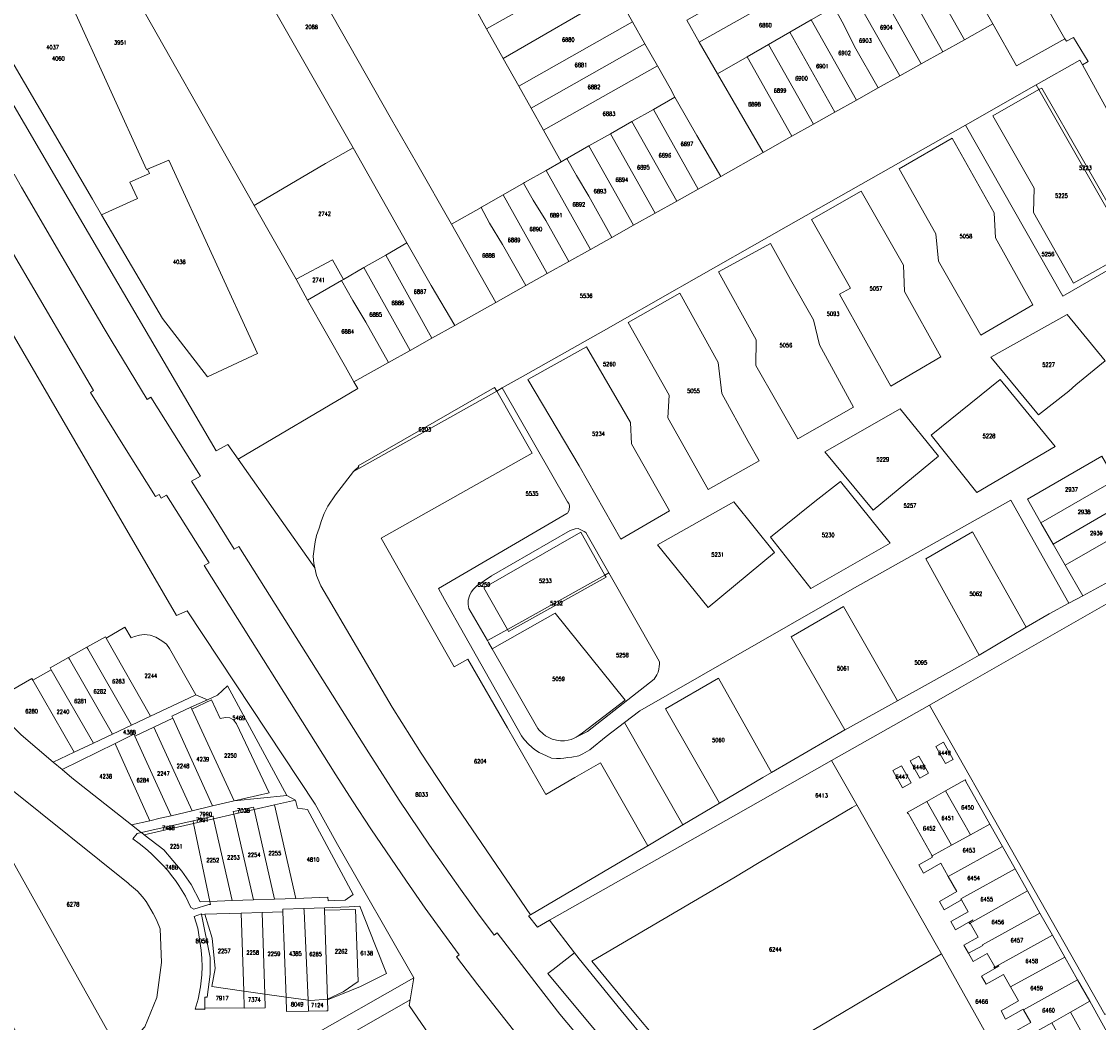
# Model space of a CAD drawing. Header units: metres. Extents: x 3 to 114181, y 112716 to 476231.
# Tile 16 of 90: x 112233 to 112497, y 474940 to 475186. Entities that reach past the tile are written whole.
import ezdxf
from ezdxf.enums import TextEntityAlignment as Align

# ---------------------------------------------------------------- set-up
doc = ezdxf.new("R2010")
doc.units = ezdxf.units.M
doc.header["$MEASUREMENT"] = 0
doc.layers.add('Kadasterperceelnummers', color=14, linetype='Continuous', lineweight=0)
doc.layers.add('Kadasterpercelen', color=14, linetype='Continuous', lineweight=13)
doc.styles.add('Style-STANDARD', font='STANDARD.shx')

msp = doc.modelspace()

# ---------------------------------------------------------------- linework, layer by layer
at = {"layer": 'Kadasterpercelen', "linetype": 'Continuous', "flags": 128}
for points in [[(112504.73, 475194.01), (112494.87, 475188.36), (112444.52, 475277.42), (112442.76, 475276.42), (112436.48, 475272.84), (112451.31, 475247.35), (112469.76, 475215.31), (112489.08, 475181.51), (112489.43, 475180.9), (112491.17, 475181.84), (112494.74, 475175.96), (112493.34, 475175.11), (112502.93, 475157.67)], [(112199.13, 475219.43), (112241.44, 475147.01), (112280.6, 475080.24), (112283.44, 475081.83), (112286, 475078.21), (112315.41, 475095.62), (112314.43, 475097.22), (112312.32, 475100.91), (112303, 475117.29), (112300.22, 475122.42), (112289.96, 475140.53), (112234.67, 475238.07)], [(112199.13, 475219.43), (112241.44, 475147.01), (112280.6, 475080.24), (112283.44, 475081.83), (112286, 475078.21), (112295.57, 475064.66), (112304.82, 475051.56), (112305.22, 475049.65), (112306.29, 475047.14), (112323.82, 475017.29), (112330.98, 475005.97), (112334.9, 475000), (112338.61, 474994.36), (112357.77, 474966.3), (112357.32, 474966.04), (112359.49, 474963.28), (112362.5, 474964.98), (112368.61, 474956.95), (112363.34, 474952.86), (112362.05, 474951.89), (112371.35, 474940.63), (112386.38, 474922.78)], [(112459.47, 475205.97), (112471.33, 475185.17), (112477.19, 475174.9), (112489.08, 475181.51), (112469.76, 475215.31)], [(112236.24, 475209.4), (112263.45, 475149.38), (112263.72, 475149.5), (112269, 475151.69), (112290.71, 475104.23), (112278.48, 475098.46), (112267.37, 475112.8), (112252.45, 475138.24), (112250.19, 475142.09), (112216.71, 475199.33)], [(112304.93, 475194.76), (112323.64, 475161.67), (112329.79, 475151.04), (112338.41, 475135.95), (112345.69, 475140.1), (112345.79, 475140.16), (112351.06, 475143.16), (112356.1, 475146.03), (112356.33, 475146.17), (112361.61, 475149.17), (112365.32, 475151.29), (112360.96, 475159.05), (112357.94, 475164.45), (112354.92, 475169.85), (112351.08, 475176.69), (112347.03, 475183.92), (112344.02, 475189.3)], [(112379.73, 475191.23), (112382.88, 475185.67), (112385.92, 475180.28), (112388.97, 475174.9), (112392.11, 475169.35), (112393.29, 475167.14), (112393.89, 475166.02), (112398.69, 475157.77), (112402.59, 475151.07), (112404.55, 475147.7), (112414.91, 475153.59), (112409.04, 475163.7), (112403.74, 475172.87), (112399.25, 475180.7), (112396.16, 475186.08)], [(112333.86, 474935.4), (112328, 474944.01), (112328.24, 474945.42), (112329.16, 474950.79), (112310.37, 474983.59), (112304.93, 474993.48), (112273.46, 475041), (112270.82, 475039.86), (112204.9, 475153.05)], [(112230.99, 475148.26), (112232.81, 475145.08), (112242.8, 475127.9), (112253.07, 475110.34), (112254.8, 475107.45), (112263.68, 475092.91), (112264.53, 475093.45), (112276.72, 475074.04), (112274.54, 475072.82), (112279.33, 475065.19), (112285.01, 475056.16), (112286.13, 475056.79), (112318.07, 475006.11), (112325.5, 474994.49), (112332.97, 474983.39), (112340.6, 474972.58), (112344.82, 474966.76), (112348.87, 474961.29), (112349.59, 474961.84), (112359.65, 474948.74), (112364.99, 474941.91), (112370.57, 474935.27)], [(112370.57, 474935.27), (112364.99, 474941.91), (112359.65, 474948.74), (112349.59, 474961.84), (112348.87, 474961.29), (112344.82, 474966.76), (112340.6, 474972.58), (112332.97, 474983.39), (112325.5, 474994.49), (112318.07, 475006.11), (112286.13, 475056.79), (112285.01, 475056.16), (112279.33, 475065.19), (112274.54, 475072.82), (112276.72, 475074.04), (112264.53, 475093.45), (112263.68, 475092.91), (112254.8, 475107.45), (112253.07, 475110.34), (112242.8, 475127.9), (112232.81, 475145.08), (112230.99, 475148.26)], [(112358.14, 474932.26), (112344.85, 474949.05), (112339.61, 474955.98), (112340.3, 474956.5), (112336.29, 474961.94), (112331.91, 474967.96), (112327.32, 474974.53), (112318.55, 474987.43), (112314.07, 474994.29), (112309.98, 475000.71), (112277.68, 475052.08), (112278.89, 475052.75), (112268.42, 475069.41), (112267.1, 475068.67), (112266.57, 475069.52), (112265.7, 475069.03), (112257.65, 475081.84), (112249.7, 475094.64), (112250.48, 475095.12), (112244.96, 475104.42), (112229.44, 475130.99)], [(112229.44, 475130.99), (112244.96, 475104.42), (112250.48, 475095.12), (112249.7, 475094.64), (112257.65, 475081.84), (112265.7, 475069.03), (112266.57, 475069.52), (112267.1, 475068.67), (112268.42, 475069.41), (112278.89, 475052.75), (112277.68, 475052.08), (112309.98, 475000.71), (112314.07, 474994.29), (112318.55, 474987.43), (112327.32, 474974.53), (112331.91, 474967.96), (112336.29, 474961.94), (112340.3, 474956.5), (112339.61, 474955.98), (112344.85, 474949.05), (112358.14, 474932.26)], [(112501.54, 475049.05), (112493.43, 475044.68), (112489.99, 475042.83), (112485.22, 475040.26), (112479.57, 475036.93), (112467.99, 475030.12), (112463.99, 475027.77), (112455.45, 475023.06), (112447.92, 475018.88), (112435.65, 475012.08), (112435.03, 475011.72), (112416.99, 475001.25), (112414.84, 475000), (112404.21, 474993.71), (112395.24, 474988.41), (112386.58, 474983.28), (112381.68, 474980.38), (112357.77, 474966.3), (112357.32, 474966.04), (112359.49, 474963.28), (112362.5, 474964.98), (112407.63, 474990.53), (112431.76, 475004.2), (112455.82, 475017.83), (112463.66, 475022.27), (112489.48, 475037.04), (112502.05, 475044.22)], [(112389.07, 474935.37), (112382.81, 474942.83), (112372.9, 474954.87), (112407.7, 474975.37), (112414, 474979.11), (112436.8, 474992.64), (112437.94, 474993.32), (112431.76, 475004.2), (112407.63, 474990.53), (112362.5, 474964.98), (112368.61, 474956.95), (112369.72, 474955.49), (112380.04, 474942.79), (112386.69, 474934.78)], [(112223.76, 474991.48), (112246.52, 474950.94), (112256.68, 474932.85)], [(112502.73, 474817.36), (112477.95, 474835.35), (112443.23, 474864.54), (112417.45, 474889.44), (112386.38, 474922.78), (112371.35, 474940.63), (112362.05, 474951.89), (112363.34, 474952.86), (112368.61, 474956.95), (112369.72, 474955.49), (112380.04, 474942.79), (112386.69, 474934.78), (112394.41, 474925.88), (112402.03, 474917.09), (112409.57, 474909.02), (112417.16, 474901.16), (112432.72, 474885.48), (112451.32, 474867.73), (112463.78, 474856.33), (112474.85, 474846.99), (112494.14, 474835.49), (112496.5, 474834.1), (112510.28, 474823.78)], [(112307.79, 474933.73), (112328.24, 474945.42), (112329.16, 474950.79), (112276.22, 474920.69)], [(112333.86, 474935.4), (112328, 474944.01), (112328.24, 474945.42), (112307.79, 474933.73)]]:
    msp.add_lwpolyline(points, dxfattribs=at)
for points in [[(112258.8, 475251.88), (112314.25, 475154.68), (112327.46, 475131.37), (112333.43, 475120.88), (112339.21, 475111.1), (112349.29, 475116.74), (112338.41, 475135.95), (112329.79, 475151.04), (112323.64, 475161.67), (112304.93, 475194.76), (112292.01, 475217.39), (112280.74, 475236.86), (112269.93, 475255.98), (112269.2, 475257.73), (112269.12, 475257.68)], [(112216.71, 475199.33), (112212.81, 475205.98), (112204.55, 475222.56), (112193.01, 475245.36), (112209.36, 475252.82), (112219.6, 475231.07), (112230.6, 475206.92), (112236.24, 475209.4), (112263.45, 475149.38), (112263.72, 475149.5), (112269, 475151.69), (112290.71, 475104.23), (112278.48, 475098.46), (112267.37, 475112.8), (112252.45, 475138.24), (112250.19, 475142.09)], [(112236.36, 475239.04), (112234.67, 475238.07), (112289.96, 475140.53), (112307.47, 475150.87), (112314.25, 475154.68), (112258.8, 475251.88), (112252.73, 475248.46), (112247.32, 475245.35), (112241.96, 475242.26)], [(112263.72, 475149.5), (112263.45, 475149.38), (112236.24, 475209.4), (112230.6, 475206.92), (112230.96, 475206.12), (112216.71, 475199.33), (112250.19, 475142.09), (112252.45, 475138.24), (112261.24, 475142.28), (112259.37, 475146.28), (112264.2, 475148.44)], [(112347.03, 475183.92), (112374.95, 475199.69), (112371.91, 475205.06), (112344.02, 475189.3)], [(112471.33, 475185.17), (112459.47, 475205.97), (112452.63, 475202.14), (112464.38, 475181.28)], [(112399.25, 475180.7), (112427.76, 475196.83), (112425.07, 475201.57), (112424.69, 475202.23), (112396.16, 475186.08)], [(112464.38, 475181.28), (112452.63, 475202.14), (112451.59, 475201.56), (112447.33, 475199.18), (112459.08, 475178.32)], [(112347.03, 475183.92), (112351.08, 475176.69), (112378.86, 475192.76), (112374.95, 475199.69)], [(112459.08, 475178.32), (112447.33, 475199.18), (112442.02, 475196.21), (112453.78, 475175.35)], [(112399.25, 475180.7), (112403.74, 475172.87), (112410.99, 475177.06), (112416.25, 475180.09), (112421.51, 475183.13), (112426.77, 475186.17), (112432.08, 475189.23), (112431.47, 475190.31), (112427.91, 475196.57), (112427.76, 475196.83)], [(112453.78, 475175.35), (112442.02, 475196.21), (112436.7, 475193.24), (112448.49, 475172.39)], [(112378.86, 475192.76), (112351.08, 475176.69), (112354.92, 475169.85), (112382.88, 475185.67), (112379.73, 475191.23)], [(112448.49, 475172.39), (112436.7, 475193.24), (112431.7, 475190.44), (112434.75, 475184.93), (112437.39, 475179.62), (112443.2, 475169.43)], [(112431.7, 475190.44), (112431.47, 475190.31), (112432.08, 475189.23), (112426.77, 475186.17), (112437.88, 475166.45), (112443.2, 475169.43), (112437.39, 475179.62), (112434.75, 475184.93)], [(112437.88, 475166.45), (112426.77, 475186.17), (112421.51, 475183.13), (112432.58, 475163.48)], [(112367.22, 475126.79), (112361.93, 475123.82), (112356.63, 475120.86), (112349.29, 475116.74), (112339.21, 475111.1), (112333.6, 475107.96), (112328.24, 475104.95), (112322.88, 475101.95), (112314.43, 475097.22), (112315.41, 475095.62), (112286, 475078.21), (112295.57, 475064.66), (112304.82, 475051.56), (112304.61, 475052.58), (112304.42, 475054.41), (112304.88, 475057.89), (112305.21, 475059.52), (112305.9, 475061.28), (112306.49, 475063.16), (112307.11, 475064.91), (112308, 475066.65), (112309.88, 475069.47), (112314.36, 475075.22), (112314.42, 475075.29), (112314.77, 475075.6), (112315.65, 475076.36), (112315.5, 475076.62), (112348.98, 475095.87), (112349.5, 475094.95), (112350.87, 475095.72), (112355.23, 475098.23), (112375.71, 475109.77), (112393.85, 475120.08), (112394.96, 475120.71), (112420.6, 475135.28), (112464.62, 475160.31), (112482, 475170.2), (112492.69, 475176.27), (112493.34, 475175.11), (112494.74, 475175.96), (112491.17, 475181.84), (112489.43, 475180.9), (112489.08, 475181.51), (112477.19, 475174.9), (112471.33, 475185.17), (112464.38, 475181.28), (112459.08, 475178.32), (112453.78, 475175.35), (112448.49, 475172.39), (112443.2, 475169.43), (112437.88, 475166.45), (112432.58, 475163.48), (112427.28, 475160.52), (112421.98, 475157.55), (112414.91, 475153.59), (112404.55, 475147.7), (112398.99, 475144.59), (112393.7, 475141.62), (112388.41, 475138.66), (112383.11, 475135.69), (112377.81, 475132.72), (112372.52, 475129.76)], [(112357.94, 475164.45), (112385.92, 475180.28), (112382.88, 475185.67), (112354.92, 475169.85)], [(112432.58, 475163.48), (112421.51, 475183.13), (112416.25, 475180.09), (112427.28, 475160.52)], [(112360.96, 475159.05), (112388.97, 475174.9), (112385.92, 475180.28), (112357.94, 475164.45)], [(112427.28, 475160.52), (112416.25, 475180.09), (112410.99, 475177.06), (112421.98, 475157.55)], [(112421.98, 475157.55), (112410.99, 475177.06), (112403.74, 475172.87), (112409.04, 475163.7), (112414.91, 475153.59)], [(112366.88, 475152.18), (112372.16, 475155.17), (112377.41, 475158.14), (112382.72, 475161.15), (112388.01, 475164.14), (112393.29, 475167.14), (112392.11, 475169.35), (112388.97, 475174.9), (112360.96, 475159.05), (112365.32, 475151.29), (112366.73, 475152.09), (112366.78, 475152.12)], [(112488.59, 475118.3), (112464.62, 475160.31), (112482, 475170.2), (112482.68, 475169.01), (112471.35, 475162.56), (112481.51, 475144.8), (112481.33, 475138.86), (112491.19, 475121.51), (112505.15, 475129.33), (112505.16, 475129.28), (112505.24, 475128.85), (112505.07, 475128.28), (112505.02, 475128.02), (112504.76, 475127.57), (112502.9, 475126.51)], [(112471.35, 475162.56), (112481.51, 475144.8), (112481.33, 475138.86), (112491.19, 475121.51), (112505.15, 475129.33), (112505.06, 475129.53), (112504.68, 475130.47), (112482.68, 475169.01)], [(112483.38, 475169.4), (112482.68, 475169.01), (112504.68, 475130.47), (112505.06, 475129.53), (112505.57, 475130.68), (112503.85, 475133.67)], [(112404.55, 475147.7), (112402.59, 475151.07), (112398.69, 475157.77), (112393.89, 475166.02), (112393.29, 475167.14), (112388.01, 475164.14), (112398.99, 475144.59)], [(112398.99, 475144.59), (112388.01, 475164.14), (112382.72, 475161.15), (112393.7, 475141.62)], [(112393.7, 475141.62), (112382.72, 475161.15), (112377.41, 475158.14), (112388.41, 475138.66)], [(112388.41, 475138.66), (112377.41, 475158.14), (112372.16, 475155.17), (112383.11, 475135.69)], [(112468.4, 475108.73), (112481.19, 475116.13), (112471.99, 475132.64), (112471.65, 475138.71), (112461.4, 475157.11), (112448.38, 475149.52), (112457.33, 475133.59), (112457.99, 475126.86)], [(112311.84, 475122.38), (112316.9, 475125.29), (112322.23, 475128.36), (112327.46, 475131.37), (112314.25, 475154.68), (112307.47, 475150.87), (112289.96, 475140.53), (112300.22, 475122.42), (112309.14, 475127.21)], [(112383.11, 475135.69), (112372.16, 475155.17), (112366.88, 475152.18), (112366.78, 475152.12), (112366.73, 475152.09), (112369.09, 475147.89), (112372.13, 475142.84), (112377.81, 475132.72)], [(112252.45, 475138.24), (112267.37, 475112.8), (112278.48, 475098.46), (112290.71, 475104.23), (112269, 475151.69), (112263.72, 475149.5), (112264.2, 475148.44), (112259.37, 475146.28), (112261.24, 475142.28)], [(112372.13, 475142.84), (112369.09, 475147.89), (112366.73, 475152.09), (112365.32, 475151.29), (112361.61, 475149.17), (112372.52, 475129.76), (112377.81, 475132.72)], [(112356.33, 475146.17), (112356.1, 475146.03), (112358.42, 475141.85), (112361.55, 475136.89), (112367.22, 475126.79), (112372.52, 475129.76), (112361.61, 475149.17)], [(112361.55, 475136.89), (112358.42, 475141.85), (112356.1, 475146.03), (112351.06, 475143.16), (112361.93, 475123.82), (112367.22, 475126.79)], [(112436.42, 475120.23), (112433.73, 475118.74), (112446.34, 475096.14), (112458.55, 475103.41), (112449.65, 475119.42), (112449.41, 475125.88), (112438.98, 475144.11), (112426.82, 475137.14)], [(112345.79, 475140.16), (112345.69, 475140.1), (112347.76, 475136.21), (112350.96, 475130.95), (112356.63, 475120.86), (112361.93, 475123.82), (112351.06, 475143.16)], [(112350.96, 475130.95), (112347.76, 475136.21), (112345.69, 475140.1), (112338.41, 475135.95), (112349.29, 475116.74), (112356.63, 475120.86)], [(112322.23, 475128.36), (112333.6, 475107.96), (112339.21, 475111.1), (112333.43, 475120.88), (112327.46, 475131.37)], [(112421.62, 475122.36), (112416.71, 475131.23), (112403.99, 475124.29), (112413.23, 475107.54), (112413.12, 475101.23), (112423.44, 475083.2), (112437.15, 475091.04), (112428.77, 475106.32), (112427.34, 475112.48)], [(112333.6, 475107.96), (112322.23, 475128.36), (112316.9, 475125.29), (112328.24, 475104.95)], [(112300.22, 475122.42), (112303, 475117.29), (112311.39, 475122.11), (112311.84, 475122.38), (112309.14, 475127.21)], [(112328.24, 475104.95), (112316.9, 475125.29), (112311.84, 475122.38), (112311.39, 475122.11), (112314.17, 475117.21), (112317.34, 475111.88), (112322.88, 475101.95)], [(112317.34, 475111.88), (112314.17, 475117.21), (112311.39, 475122.11), (112303, 475117.29), (112312.32, 475100.91), (112314.43, 475097.22), (112322.88, 475101.95)], [(112394.46, 475118.98), (112381.8, 475111.84), (112391.84, 475093.95), (112391.56, 475088.42), (112401.46, 475070.76), (112413.93, 475077.86), (112411.23, 475082.56), (112404.79, 475094.34), (112403.91, 475101.96)], [(112498.97, 475102.39), (112489.61, 475113.78), (112470.85, 475103.29), (112482.56, 475089.13), (112490.01, 475094.96), (112491.77, 475096.53)], [(112380, 475058.58), (112391.9, 475065.52), (112382.59, 475081.99), (112382.34, 475087.2), (112380.26, 475090.91), (112371.57, 475105.84), (112357.17, 475097.8), (112369.75, 475076.63)], [(112467.44, 475070.03), (112486.68, 475081.31), (112473.18, 475097.84), (112456.21, 475084.1)], [(112349.5, 475094.95), (112358.23, 475079.67), (112321.16, 475058.84), (112339.09, 475027.2), (112342.43, 475029.11), (112352.11, 475012.26), (112361.53, 474995.88), (112368.72, 475000), (112374.99, 475003.59), (112386.58, 474983.28), (112381.68, 474980.38), (112357.77, 474966.3), (112338.61, 474994.36), (112334.9, 475000), (112330.98, 475005.97), (112323.82, 475017.29), (112306.29, 475047.14), (112305.22, 475049.65), (112304.82, 475051.56), (112304.61, 475052.58), (112304.42, 475054.41), (112304.88, 475057.89), (112305.21, 475059.52), (112305.9, 475061.28), (112306.49, 475063.16), (112307.11, 475064.91), (112308, 475066.65), (112309.88, 475069.47), (112314.36, 475075.22)], [(112314.36, 475075.22), (112314.42, 475075.29), (112314.77, 475075.6), (112315.65, 475076.36), (112315.5, 475076.62), (112348.98, 475095.87), (112349.5, 475094.95)], [(112380.92, 475013.57), (112376.4, 475010.07), (112372.35, 475006.84), (112370.69, 475005.85), (112369.64, 475005.37), (112367.95, 475005.02), (112366.95, 475004.94), (112366, 475004.78), (112365.16, 475004.71), (112364.15, 475004.71), (112362.96, 475004.79), (112361.76, 475005.33), (112359.93, 475006.19), (112358.74, 475006.91), (112357.37, 475008.13), (112356.22, 475009.38), (112355.59, 475010.3), (112341.67, 475034.92), (112336.66, 475043.78), (112335.19, 475046.47), (112366.75, 475064.89), (112366.86, 475064.96), (112367.31, 475065.72), (112367.36, 475066.74), (112367.18, 475067.33), (112366.87, 475067.78), (112350.87, 475095.72), (112349.5, 475094.95), (112358.23, 475079.67), (112321.16, 475058.84), (112339.09, 475027.2), (112342.43, 475029.11), (112352.11, 475012.26), (112361.53, 474995.88), (112368.72, 475000), (112374.99, 475003.59), (112386.58, 474983.28), (112395.24, 474988.41)], [(112441.97, 475065.72), (112458.05, 475079), (112448.63, 475090.62), (112430.13, 475080.04)], [(112501.52, 475073.16), (112483.17, 475062.6), (112479.85, 475068.4), (112498.15, 475079.01)], [(112416.78, 475059.11), (112426.69, 475046.43), (112446.14, 475057.6), (112433.91, 475072.78), (112427.6, 475067.86)], [(112545.59, 474968.25), (112594.78, 474996.03), (112551.4, 475072.59), (112502.05, 475044.22), (112489.48, 475037.04), (112463.66, 475022.27), (112455.82, 475017.83), (112498.85, 474941.82), (112507.29, 474946.59), (112542.14, 474966.3)], [(112504.53, 475067.96), (112486.15, 475057.39), (112483.17, 475062.6), (112501.52, 475073.16)], [(112395.24, 474988.41), (112380.92, 475013.57), (112384.62, 475016.44), (112436.81, 475046.26), (112475.77, 475068.15), (112489.99, 475042.83), (112485.22, 475040.26), (112479.57, 475036.93), (112466.35, 475060.36), (112454.87, 475053.71), (112467.99, 475030.12), (112463.99, 475027.77), (112455.45, 475023.06), (112447.92, 475018.88), (112434.67, 475042.01), (112421.79, 475034.59), (112435.03, 475011.72), (112416.99, 475001.25), (112403.95, 475024.45), (112390.99, 475016.92), (112404.21, 474993.71)], [(112407.73, 475067.79), (112389.01, 475057.16), (112401.4, 475041.79), (112417.7, 475055.32)], [(112489.14, 475052.17), (112507.53, 475062.75), (112504.53, 475067.96), (112486.15, 475057.39)], [(112489.14, 475052.17), (112493.43, 475044.68), (112501.54, 475049.05), (112511.93, 475055.13), (112507.53, 475062.75)], [(112347.21, 475033.66), (112352.13, 475036.39), (112346.34, 475046.62), (112370.16, 475060.31), (112376.09, 475049.73), (112377.07, 475050.28), (112371.42, 475060.2), (112370.98, 475060.5), (112369.52, 475061.17), (112368.77, 475061.09), (112367.51, 475060.73), (112348.21, 475049.57), (112344.65, 475047.11), (112343.78, 475046.27), (112343.19, 475045.52), (112342.79, 475044.68), (112342.48, 475043.58), (112342.52, 475042.56), (112342.69, 475041.55)], [(112352.13, 475036.39), (112376.09, 475049.73), (112370.16, 475060.31), (112346.34, 475046.62)], [(112467.99, 475030.12), (112479.57, 475036.93), (112466.35, 475060.36), (112454.87, 475053.71)], [(112347.21, 475033.66), (112352.13, 475036.39), (112352.39, 475035.93), (112376.35, 475049.27), (112376.09, 475049.73), (112377.07, 475050.28), (112388.68, 475029.92), (112389.46, 475028.43), (112389.5, 475027.86), (112389.43, 475027.27), (112389.33, 475026.65), (112389.19, 475025.92), (112388.81, 475025.25), (112388.19, 475024.21), (112371.8, 475011.34), (112369.01, 475009.92), (112369.78, 475010.41), (112370.56, 475010.96), (112381.07, 475019.05), (112363.89, 475040.44), (112348.38, 475031.62), (112347.48, 475033.2)], [(112376.09, 475049.73), (112352.13, 475036.39), (112352.39, 475035.93), (112376.35, 475049.27)], [(112381.07, 475019.05), (112363.89, 475040.44), (112348.38, 475031.62), (112359.63, 475012.08), (112359.93, 475011.68), (112360.87, 475010.73), (112361.49, 475010.3), (112362.28, 475009.83), (112363.15, 475009.46), (112364.19, 475009.17), (112365.14, 475009.07), (112366.15, 475009.07), (112367.03, 475009.21), (112367.76, 475009.4), (112368.36, 475009.62), (112369.01, 475009.92), (112369.78, 475010.41), (112370.56, 475010.96)], [(112435.03, 475011.72), (112435.65, 475012.08), (112447.92, 475018.88), (112434.67, 475042.01), (112421.79, 475034.59)], [(112275.59, 475020.3), (112269.17, 475031.69), (112268.36, 475032.76), (112267.26, 475033.59), (112265.76, 475034.53), (112264.37, 475035.01), (112262.94, 475035.17), (112261.76, 475035.02), (112260.52, 475034.64), (112259.68, 475034.31), (112258.16, 475036.93), (112253.59, 475034.29), (112264.44, 475015.06), (112272.46, 475018.87)], [(112253.59, 475034.29), (112264.44, 475015.06), (112259.82, 475012.88), (112249.04, 475031.65), (112248.82, 475032.03), (112253.39, 475034.62)], [(112259.82, 475012.88), (112255.12, 475010.67), (112244.55, 475029.12), (112244.33, 475029.48), (112248.82, 475032.03), (112249.04, 475031.65)], [(112255.12, 475010.67), (112244.55, 475029.12), (112244.33, 475029.48), (112239.84, 475026.94), (112240.07, 475026.51), (112250.43, 475008.46)], [(112240.07, 475026.51), (112235.55, 475023.9), (112245.7, 475006.24), (112250.43, 475008.46)], [(112235.29, 475024.34), (112224.9, 475018.38), (112225.27, 475018.03), (112232.71, 475010.48), (112240.59, 475003.83), (112245.7, 475006.24), (112235.55, 475023.9)], [(112285.01, 474994.28), (112297.98, 474995.59), (112283.41, 475022.53), (112280.93, 475020.25), (112278.44, 475019.11), (112274.41, 475017.27), (112274.61, 475016.8), (112279.45, 475019.13), (112281.57, 475014.54), (112282.87, 475014.8), (112283.98, 475014.71), (112284.87, 475014.19), (112285.59, 475013.19), (112293.63, 474996.3)], [(112404.21, 474993.71), (112414.84, 475000), (112416.99, 475001.25), (112403.95, 475024.45), (112390.99, 475016.92)], [(112272.46, 475018.87), (112264.44, 475015.06), (112259.82, 475012.88), (112255.12, 475010.67), (112250.43, 475008.46), (112245.7, 475006.24), (112240.59, 475003.83), (112242.77, 475001.98), (112255.77, 475008.39), (112260.4, 475010.67), (112260.61, 475010.21), (112265.27, 475012.4), (112269.93, 475014.64), (112269.71, 475015.12), (112274.41, 475017.27), (112278.44, 475019.11), (112275.59, 475020.3)], [(112279.68, 474993.03), (112285.01, 474994.28), (112274.61, 475016.8), (112274.41, 475017.27), (112269.71, 475015.12), (112269.93, 475014.64)], [(112274.61, 475016.8), (112285.01, 474994.28), (112293.63, 474996.3), (112285.59, 475013.19), (112284.87, 475014.19), (112283.98, 475014.71), (112282.87, 475014.8), (112281.57, 475014.54), (112279.45, 475019.13)], [(112209.74, 475016.44), (112149.56, 474981.87), (112146.7, 474980.18), (112146.57, 474979.16), (112146.74, 474978.86), (112153.56, 474982.64), (112181.4, 474998.99), (112183.18, 475000), (112192.72, 475005.36), (112192.76, 475005.29), (112208.08, 474978.44), (112229.43, 474941.03), (112239.65, 474923.14), (112256.68, 474932.85), (112246.52, 474950.94), (112223.76, 474991.48)], [(112274.7, 474991.86), (112279.68, 474993.03), (112269.93, 475014.64), (112265.27, 475012.4)], [(112269.54, 474990.65), (112260.61, 475010.21), (112265.27, 475012.4), (112274.7, 474991.86)], [(112264.26, 474989.41), (112255.98, 475007.93), (112255.77, 475008.39), (112260.4, 475010.67), (112260.61, 475010.21), (112269.54, 474990.65), (112266.82, 474990.01)], [(112459.75, 475003.44), (112461.62, 475004.48), (112459.26, 475008.69), (112457.39, 475007.64)], [(112264.26, 474989.41), (112255.98, 475007.93), (112255.77, 475008.39), (112242.77, 475001.98), (112245.14, 474999.98), (112259.79, 474988.36)], [(112455.52, 475001.07), (112453.4, 474999.88), (112451.04, 475004.09), (112453.16, 475005.27)], [(112451.29, 474998.7), (112448.93, 475002.9), (112446.82, 475001.72), (112449.17, 474997.52)], [(112465.84, 474985.93), (112470.62, 474988.58), (112464.66, 474999.17), (112464.73, 474999.21), (112464.57, 474999.48), (112459.74, 474996.76)], [(112259.33, 474973.72), (112258.98, 474974.03), (112230.41, 474997.02), (112226.83, 474994.03), (112223.76, 474991.48), (112246.52, 474950.94), (112256.68, 474932.85), (112239.65, 474923.14), (112240.13, 474922.28), (112253.72, 474930.05), (112257.15, 474932.36), (112263.06, 474938.78), (112266.01, 474946), (112267.17, 474954.55), (112266.86, 474962.83), (112265.91, 474965.1), (112265.12, 474966.61), (112263.41, 474969.59), (112262.52, 474970.75), (112261.24, 474972.09)], [(112285.01, 474994.28), (112279.68, 474993.03), (112274.7, 474991.86), (112269.54, 474990.65), (112266.82, 474990.01), (112264.26, 474989.41), (112259.79, 474988.36), (112262.19, 474986.51), (112262.22, 474986.48), (112274.91, 474989.38), (112279.82, 474990.5), (112279.97, 474989.87), (112284.94, 474991.02), (112284.8, 474991.64), (112285.25, 474991.74), (112289.78, 474992.77), (112289.92, 474992.16), (112294.9, 474993.31), (112300.09, 474994.47), (112297.98, 474995.59)], [(112461.23, 474983.38), (112455.15, 474994.17), (112459.74, 474996.76), (112465.84, 474985.93)], [(112294.93, 474970.15), (112300.16, 474970.33), (112294.9, 474993.31), (112289.92, 474992.16)], [(112294.9, 474993.31), (112300.16, 474970.33), (112308, 474970.61), (112308.08, 474969.72), (112309.72, 474969.78), (112312.29, 474969.87), (112314.26, 474971.27), (112303, 474992.14), (112300.53, 474992.53), (112300.09, 474994.47)], [(112434.53, 474942.33), (112458.71, 474956.68), (112457.49, 474958.85), (112437.94, 474993.32), (112436.8, 474992.64), (112414, 474979.11), (112407.7, 474975.37), (112372.9, 474954.87), (112382.81, 474942.83), (112389.07, 474935.37), (112398.15, 474924.91), (112400.54, 474922.28), (112428.86, 474938.96)], [(112461.23, 474983.38), (112455.15, 474994.17), (112450.31, 474991.45), (112450.47, 474991.17), (112450.57, 474991.23), (112456.48, 474980.75)], [(112274.91, 474989.38), (112279.82, 474990.5), (112279.97, 474989.87), (112275.04, 474988.73)], [(112279.97, 474989.87), (112284.94, 474991.02), (112289.76, 474969.96), (112284.56, 474969.78)], [(112289.92, 474992.16), (112289.78, 474992.77), (112285.25, 474991.74), (112284.8, 474991.64), (112284.94, 474991.02)], [(112284.94, 474991.02), (112289.76, 474969.96), (112294.93, 474970.15), (112289.92, 474992.16)], [(112262.92, 474985.94), (112275.04, 474988.73), (112274.91, 474989.38), (112262.22, 474986.48)], [(112276.65, 474969.49), (112279.05, 474969.58), (112275.04, 474988.73), (112262.92, 474985.94), (112267.7, 474982.25), (112272.18, 474977.05), (112274.44, 474973.71)], [(112284.56, 474969.78), (112279.05, 474969.58), (112275.04, 474988.73), (112279.97, 474989.87)], [(112458.6, 474978.95), (112454.31, 474976.53), (112453.18, 474978.54), (112456.54, 474980.42), (112456.38, 474980.7), (112456.48, 474980.75), (112461.23, 474983.38), (112465.84, 474985.93), (112470.62, 474988.58), (112473.73, 474983.07), (112460.42, 474975.71)], [(112279.21, 474968.83), (112279.05, 474969.58), (112276.65, 474969.49), (112274.44, 474973.71), (112272.18, 474977.05), (112267.7, 474982.25), (112262.92, 474985.94), (112262.22, 474986.48), (112261.17, 474986.24), (112260.15, 474984.98), (112261.7, 474983.83), (112263.2, 474982.61), (112264.65, 474981.33), (112266.05, 474979.99), (112267.4, 474978.6), (112268.68, 474977.16), (112269.66, 474975.97), (112270.59, 474974.75), (112271.46, 474973.48), (112272.27, 474972.18), (112273.03, 474970.84), (112273.72, 474969.47), (112274.35, 474968.07), (112275.13, 474967.64), (112278.83, 474968.82)], [(112463.65, 474969.97), (112463.51, 474970.22), (112476.82, 474977.59), (112473.73, 474983.07), (112460.42, 474975.71), (112462.52, 474971.99), (112458.25, 474969.56), (112459.38, 474967.55)], [(112465.31, 474967.04), (112463.65, 474969.97), (112463.51, 474970.22), (112476.82, 474977.59), (112479.87, 474972.17), (112465.8, 474964.21), (112465.6, 474964.1), (112465.44, 474964.38), (112466.48, 474964.96), (112466.44, 474965.03), (112462.17, 474962.63), (112461.05, 474964.62)], [(112468.86, 474958.79), (112468.81, 474958.88), (112482.94, 474966.72), (112479.87, 474972.17), (112465.8, 474964.21), (112467.72, 474960.8), (112464.27, 474958.85), (112465.4, 474956.84)], [(112277.03, 474966.41), (112277.03, 474966.4), (112279.13, 474955.83), (112279.12, 474951.75), (112278.42, 474946.08), (112277.77, 474946.04), (112277.78, 474943.37), (112277.78, 474943.07), (112277.63, 474943.08), (112275.44, 474943.14), (112276.19, 474945.57), (112276.72, 474948.6), (112277.04, 474951.58), (112277.15, 474953.56), (112277.08, 474955.58), (112276.9, 474957.58), (112276.07, 474963.05), (112275.15, 474965.89), (112277.01, 474966.5)], [(112277.03, 474966.41), (112277.82, 474966.44), (112279.6, 474960.53), (112280.33, 474953.08), (112279.52, 474948.66), (112287.37, 474947.54), (112287.51, 474943.43), (112277.78, 474943.37), (112277.77, 474946.04), (112278.42, 474946.08), (112279.12, 474951.75), (112279.13, 474955.83), (112277.03, 474966.4)], [(112277.82, 474966.44), (112286.7, 474966.71), (112287.37, 474947.54), (112279.52, 474948.66), (112280.33, 474953.08), (112279.6, 474960.53)], [(112287.37, 474947.54), (112286.7, 474966.71), (112291.88, 474966.86), (112292.53, 474946.81)], [(112292.53, 474946.81), (112297.76, 474946.07), (112297, 474967.02), (112291.88, 474966.86)], [(112297, 474967.02), (112296.97, 474967.64), (112302.15, 474967.84), (112302.18, 474967.25), (112303.18, 474945.29), (112297.76, 474946.07)], [(112307.21, 474968.04), (112302.15, 474967.84), (112302.18, 474967.25), (112303.18, 474945.29), (112303.76, 474945.21), (112307.95, 474945.54), (112307.24, 474967.4)], [(112313.25, 474968.28), (112307.21, 474968.04), (112307.24, 474967.4), (112314.8, 474967.62), (112315.44, 474949.89), (112311.8, 474947.34), (112307.95, 474945.54), (112307.96, 474945.37), (112311.63, 474946.84), (112316.06, 474948.66), (112322.39, 474951.84), (112319.71, 474958.66), (112315.9, 474968.38)], [(112307.24, 474967.4), (112307.95, 474945.54), (112311.8, 474947.34), (112315.44, 474949.89), (112314.8, 474967.62)], [(112466.54, 474954.81), (112470, 474956.77), (112471.82, 474953.54), (112471.62, 474953.43), (112471.68, 474953.33), (112486.01, 474961.28), (112482.94, 474966.72), (112468.81, 474958.88), (112468.86, 474958.79), (112465.4, 474956.84)], [(112471.78, 474953.15), (112472.82, 474953.74), (112472.87, 474953.66), (112468.56, 474951.23), (112469.69, 474949.23), (112474, 474951.66), (112475.73, 474948.59), (112489.06, 474955.86), (112486.01, 474961.28), (112471.68, 474953.33)], [(112418.33, 474902.82), (112414.88, 474906.36), (112411.62, 474909.75), (112408.22, 474913.38), (112404.84, 474917.05), (112400.54, 474922.28), (112428.86, 474938.96), (112434.53, 474942.33), (112458.71, 474956.68), (112472.29, 474932.51), (112480.53, 474917.86), (112461.44, 474906.78), (112431.71, 474889.53), (112429.9, 474891.16), (112428.13, 474892.82), (112426.39, 474894.52), (112424.68, 474896.24), (112421.53, 474899.55)], [(112478.81, 474943.12), (112478.88, 474942.99), (112492.16, 474950.36), (112489.06, 474955.86), (112475.73, 474948.59), (112477.67, 474945.13), (112473.37, 474942.7), (112474.5, 474940.69)], [(112477.55, 474935.28), (112480.91, 474937.22), (112481.01, 474937.05), (112485.85, 474939.78), (112490.43, 474942.38), (112495.15, 474945.04), (112492.16, 474950.36), (112478.88, 474942.99), (112480.66, 474939.83), (112476.36, 474937.4)], [(112287.37, 474947.54), (112292.53, 474946.81), (112292.64, 474943.47), (112287.51, 474943.34), (112287.51, 474943.43)], [(112297.76, 474946.07), (112303.18, 474945.29), (112303.3, 474942.63), (112297.9, 474942.53)], [(112307.96, 474945.37), (112307.95, 474945.54), (112303.76, 474945.21), (112303.18, 474945.29), (112303.3, 474942.63), (112307.69, 474942.68), (112308.05, 474942.68)], [(112499.48, 474933.18), (112501.18, 474934.14), (112501.35, 474934.23), (112501.19, 474934.51), (112501.11, 474934.47), (112495.15, 474945.04), (112490.43, 474942.38), (112496.47, 474931.48)], [(112490.43, 474942.38), (112485.85, 474939.78), (112491.88, 474928.89), (112496.47, 474931.48)]]:
    msp.add_lwpolyline(points, close=True, dxfattribs=at)

# ---------------------------------------------------------------- texts
at = {"layer": 'Kadasterperceelnummers', "linetype": 'Continuous', "lineweight": 0, "style": 'Style-STANDARD'}
for s, p in [('2088', (112304.02, 475184.42)), ('6860', (112415.49, 475184.85)), ('6904', (112445.2, 475184.32)), ('3951', (112257.05, 475180.6)), ('6880', (112367.07, 475181.3)), ('6903', (112440.05, 475181.06)), ('4037', (112240.41, 475179.42)), ('6902', (112434.94, 475178.02)), ('4060', (112241.82, 475176.66)), ('6881', (112370.2, 475175.06)), ('6901', (112429.48, 475174.79)), ('6882', (112373.4, 475169.67)), ('6900', (112424.37, 475171.79)), ('6899', (112419.1, 475168.78)), ('6898', (112412.82, 475165.43)), ('6883', (112377.09, 475163.09)), ('6897', (112396.23, 475155.67)), ('6896', (112390.82, 475152.87)), ('6895', (112385.51, 475149.92)), ('5223', (112494.09, 475149.8)), ('6894', (112380.24, 475146.88)), ('6893', (112374.87, 475144.07)), ('6892', (112369.67, 475140.81)), ('5225', (112488.21, 475142.97)), ('2742', (112307.22, 475138.53)), ('6891', (112364.1, 475138.17)), ('6890', (112359.1, 475134.74)), ('5058', (112464.75, 475133.03)), ('6889', (112353.77, 475132.08)), ('6888', (112347.48, 475128.27)), ('5256', (112484.9, 475128.62)), ('4038', (112271.53, 475126.71)), ('2741', (112305.77, 475122.25)), ('6887', (112330.68, 475119.38)), ('5057', (112442.65, 475120.17)), ('6886', (112325.21, 475116.62)), ('5536', (112371.47, 475118.37)), ('5093', (112432.12, 475113.95)), ('6885', (112319.77, 475113.76)), ('6884', (112312.9, 475109.6)), ('5056', (112420.54, 475106.24)), ('5260', (112377.17, 475101.6)), ('5227', (112485.06, 475101.45)), ('5055', (112397.84, 475095)), ('6203', (112331.84, 475085.54)), ('5234', (112374.49, 475084.47)), ('5228', (112470.41, 475083.93)), ('5229', (112444.33, 475078.17)), ('5535', (112358.16, 475069.78)), ('2937', (112490.67, 475070.8)), ('5257', (112451, 475066.82)), ('2938', (112493.79, 475065.27)), ('5230', (112430.92, 475059.61)), ('2939', (112496.79, 475060.06)), ('5231', (112403.78, 475054.79)), ('5233', (112361.44, 475048.35)), ('5259', (112346.38, 475047.42)), ('5062', (112467.18, 475045.17)), ('5232', (112364.2, 475042.83)), ('5258', (112380.36, 475030.1)), ('5061', (112434.64, 475026.85)), ('5095', (112453.67, 475028.28)), ('2244', (112264.56, 475025.03)), ('5059', (112364.7, 475024.26)), ('6283', (112256.59, 475023.67)), ('6281', (112247.27, 475018.8)), ('6282', (112252.03, 475021.18)), ('6280', (112235.26, 475016.31)), ('2240', (112242.96, 475016.19)), ('5469', (112286.15, 475014.66)), ('4388', (112259.3, 475011.14)), ('5060', (112403.95, 475009.23)), ('6449', (112459.47, 475006.06)), ('2248', (112272.44, 475002.85)), ('4239', (112277.31, 475004.51)), ('2250', (112284.09, 475005.41)), ('6204', (112345.46, 475004.01)), ('4238', (112253.47, 475000.31)), ('2247', (112267.63, 475000.99)), ('6447', (112449.01, 475000.21)), ('6448', (112453.24, 475002.58)), ('6284', (112262.61, 474999.36)), ('8033', (112331.08, 474995.86)), ('6413', (112429.29, 474995.61)), ('6450', (112465.14, 474992.67)), ('7991', (112277.2, 474989.62)), ('7990', (112278.03, 474991.03)), ('7038', (112287.31, 474991.89)), ('6451', (112460.28, 474990.05)), ('7488', (112268.86, 474987.66)), ('6452', (112455.73, 474987.54)), ('2251', (112270.79, 474983.12)), ('6453', (112465.48, 474982.14)), ('2252', (112279.77, 474979.72)), ('2253', (112284.83, 474980.4)), ('2254', (112289.91, 474981.02)), ('2255', (112295.01, 474981.43)), ('4810', (112304.38, 474979.85)), ('7486', (112269.65, 474977.96)), ('6454', (112466.64, 474975.31)), ('6278', (112245.42, 474968.87)), ('6455', (112469.86, 474970.11)), ('6456', (112472.58, 474964.5)), ('8056', (112277.11, 474959.86)), ('6457', (112477.27, 474960.03)), ('2257', (112282.56, 474957.4)), ('2258', (112289.58, 474957.01)), ('2259', (112294.79, 474956.72)), ('4385', (112300.03, 474956.75)), ('6285', (112305.01, 474956.63)), ('2262', (112311.3, 474957.32)), ('6138', (112317.57, 474956.87)), ('6244', (112417.93, 474957.8)), ('6458', (112480.92, 474954.93)), ('6459', (112482.11, 474948.27)), ('7917', (112282.07, 474945.83)), ('7374', (112289.96, 474945.44)), ('6466', (112468.62, 474944.98)), ('8049', (112300.49, 474944.3)), ('7124', (112305.42, 474944.08)), ('6460', (112485.04, 474942.82))]:
    msp.add_text(s, height=1, dxfattribs=at).set_placement(p, align=Align.MIDDLE_CENTER)

doc.saveas('drawing.dxf')
